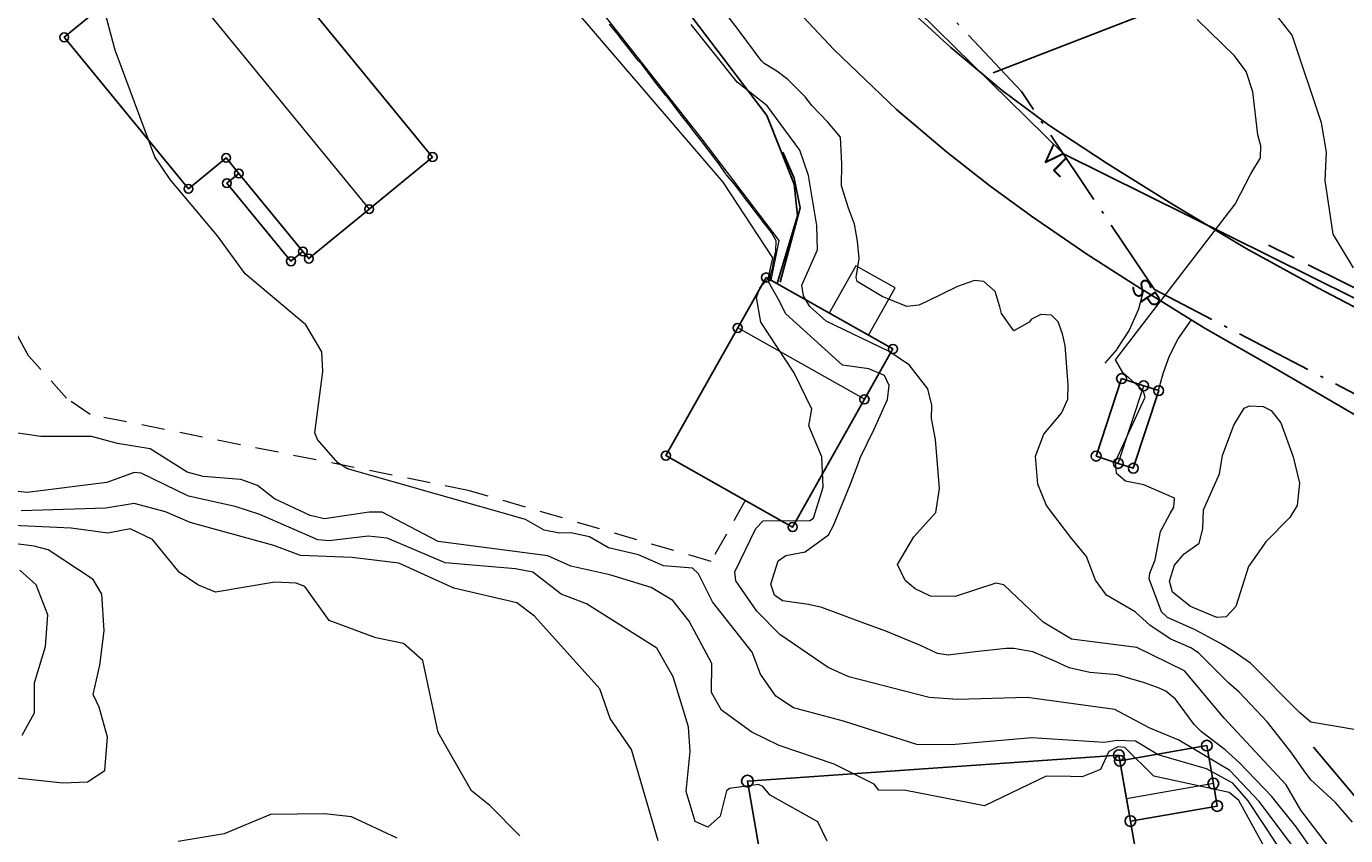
# Model space of a CAD drawing. Header units: metres. Extents: x 0 to 385757, y 0 to 6885278.
# Tile 11 of 108: x 308617 to 308702, y 6884050 to 6884103. Entities that reach past the tile are written whole.
import ezdxf

# ---------------------------------------------------------------- set-up
doc = ezdxf.new("R2010")
doc.units = ezdxf.units.M
for name, pattern in [('Overvann', [6, 5, -1]), ('Spillvann', [7, 5, -0.9, 0.2, -0.9]), ('STVEGKANT', [2.5, 1.5, -1])]:
    doc.linetypes.add(name, pattern=pattern)
for name, color, linetype, lineweight in [('_Hjelpelinjer', 7, 'Continuous', 0), ('K--DI---05061--Veranda-HUSDIV', 8, 'Continuous', 9), ('K--DI---05081--Taksprang-HUSDIV', 8, 'Continuous', 9), ('K--DI---06002--MurLoddrett-STMUR', 8, 'STREK MED BDS208', 9), ('K--DI---07007--AnnetVegarealAvgrensning-STVEGKANT', 252, 'STVEGKANT', 20), ('K--DI---07018--Vegdekkekant-VKANT', 250, 'Continuous', 25), ('K--DI---08000--LednTraseseksjon-Over vann', 7, 'Overvann', 25), ('K--DI---08000--LednTraseseksjon-Spillvann', 3, 'Spillvann', 25), ('K--DI---08000--LednTraseseksjon-Vann', 5, 'Continuous', 25), ('K--DI---Høydekurve-KURVE', 8, 'Continuous', 9), ('K--DI---Høydekurve-TKURVE', 7, 'Continuous', 20), ('K--DI---Mønelinje-HUSDIV', 8, 'Continuous', 9)]:
    doc.layers.add(name, color=color, linetype=linetype, lineweight=lineweight)
for name, color, linetype in [('K--DI---', 7, 'Continuous'), ('K--DI---05009--TaksprangBunn', 9, 'Continuous'), ('K--DI---05014--Takkant-HUS_PRIKK', 8, 'Continuous'), ('K--DI---09111--KantUtsnitt', 9, 'Continuous'), ('K--DI---Gjerde', 9, 'Continuous'), ('K--DI---LednTraseseksjon-SP-Sosiinfo', 9, 'Continuous'), ('K--DI---LednTraseseksjon-VL-Sosiinfo', 9, 'Continuous'), ('K--DI---VegAnnenAvgrensning', 9, 'Continuous')]:
    doc.layers.add(name, color=color, linetype=linetype)
doc.layers.add('K--DI---HUS_PRIKK', color=7, linetype='Continuous', true_color=0x000000)
doc.styles.add('Focus CAT', font='isocpeur.ttf')
doc.styles.get("Standard").update_dxf_attribs({"font": 'isocpeur.ttf'})
doc.linetypes.add('STREK MED BDS208', pattern='A,3.5,[208,BDS.shx,S=128,R=0,X=0,Y=0]', length=3.5)
doc.dimstyles.new('Civil Tools', dxfattribs={"dimtxt": 2.5, "dimasz": 3, "dimexe": 0, "dimexo": 0, "dimgap": 2, "dimtad": 1, "dimdec": 0, "dimzin": 0, "dimdsep": 46, "dimtxsty": 'Standard', "dimblk1": 'OBLIQUE', "dimblk2": 'OBLIQUE', "dimsah": 1, "dimtsz": 1.5, "dimcen": 4, "dimadec": 0, "dimazin": 0, "dimtfac": 1, "dimtdec": 4, "dimtix": 1, "dimtmove": 0, "dimatfit": 3, "dimfxl": 1, "dimtolj": 1, "dimtzin": 0, "dimarcsym": 0})

# ---------------------------------------------------------------- blocks, each defined once
blk = doc.blocks.new('BDS199')
at = {"layer": 'K--DI---'}
blk.add_circle((0, 0), 5, dxfattribs=at)
blk = doc.blocks.new('*D137')
at = {"layer": '_Hjelpelinjer', "color": 0, "linetype": 'Continuous', "lineweight": -2, "transparency": 16777216}
for p, q in [((308693.227, 6884473.63), (308693.227, 6884475.455)), ((308693.563, 6884473.03), (308693.227, 6884473.63)), ((308693.563, 6884472.403), (308693.563, 6884473.03))]:
    blk.add_line(p, q, dxfattribs=at)
at = {"layer": 'Defpoints', "color": 0, "linetype": 'Continuous', "transparency": 16777216}
for p in [(308693.227, 6884474.23), (308693.563, 6884472.403), (0, 0)]:
    blk.add_point(p, dxfattribs=at)
at = {"layer": '_Hjelpelinjer', "color": 0, "linetype": 'Continuous', "transparency": 16777216, "insert": (308692.902, 6884474.943), "char_height": 0.25, "attachment_point": 5, "rotation": 90}
blk.add_mtext('\\A1;308694', dxfattribs=at)
blk = doc.blocks.new('_Oblique')
at = {"color": 0, "linetype": 'ByBlock', "lineweight": -2}
blk.add_line((-0.5, -0.5), (0.5, 0.5), dxfattribs=at)
blk = doc.blocks.new('*D139')
at = {"layer": '_Hjelpelinjer', "color": 0, "linetype": 'Continuous', "lineweight": -2, "transparency": 16777216}
for p, q in [((308692.525, 6884448.538), (308693.125, 6884449.535)), ((308693.125, 6884449.535), (308695.175, 6884449.535)), ((308690.483, 6884448.538), (308692.525, 6884448.538))]:
    blk.add_line(p, q, dxfattribs=at)
at = {"layer": 'Defpoints', "color": 0, "linetype": 'Continuous', "transparency": 16777216}
for p in [(308693.725, 6884449.535), (308690.483, 6884448.538), (0, 0)]:
    blk.add_point(p, dxfattribs=at)
at = {"layer": '_Hjelpelinjer', "color": 0, "linetype": 'Continuous', "transparency": 16777216, "insert": (308694.55, 6884449.86), "char_height": 0.25, "attachment_point": 5}
blk.add_mtext('\\A1;6884449', dxfattribs=at)
blk = doc.blocks.new('*D141')
at = {"layer": '_Hjelpelinjer', "color": 0, "linetype": 'Continuous', "lineweight": -2, "transparency": 16777216}
for p, q in [((308672.527, 6884476.776), (308672.527, 6884478.576)), ((308672.247, 6884476.475), (308672.527, 6884476.776)), ((308672.247, 6884475.875), (308672.247, 6884476.475))]:
    blk.add_line(p, q, dxfattribs=at)
at = {"layer": 'Defpoints', "color": 0, "linetype": 'Continuous', "transparency": 16777216}
for p in [(308672.527, 6884477.376), (308672.247, 6884475.875), (0, 0)]:
    blk.add_point(p, dxfattribs=at)
at = {"layer": '_Hjelpelinjer', "color": 0, "linetype": 'Continuous', "transparency": 16777216, "insert": (308672.202, 6884478.076), "char_height": 0.25, "attachment_point": 5, "rotation": 90}
blk.add_mtext('\\A1;308672', dxfattribs=at)

msp = doc.modelspace()

# ---------------------------------------------------------------- linework, layer by layer
at = {"layer": 'K--DI---05009--TaksprangBunn', "linetype": 'Continuous', "elevation": 15.56}
msp.add_lwpolyline([(308630.41, 6884093.06), (308634.55, 6884088.02)], dxfattribs=at)
at = {"layer": 'K--DI---05009--TaksprangBunn', "linetype": 'Continuous'}
msp.add_polyline3d([(308687.33, 6884055.14, 12.09), (308688.01, 6884051.25, 12.74)], dxfattribs=at)
at = {"layer": 'K--DI---05014--Takkant-HUS_PRIKK'}
for points in [[(308634.55, 6884088.02, 16.97), (308634.93, 6884087.56, 16.97), (308638.83, 6884090.76, 19.13), (308642.93, 6884094.12, 16.97), (308629.57, 6884110.41, 16.97), (308625.47, 6884107.05, 19.13), (308621.57, 6884103.85, 16.97), (308619.13, 6884101.85, 15.61), (308627.16, 6884092.07, 15.62), (308629.59, 6884094.07, 16.97), (308630.41, 6884093.06, 16.97)], [(308630.41, 6884093.06, 15.56), (308629.64, 6884092.43, 15.08), (308633.78, 6884087.39, 15.08), (308634.55, 6884088.02, 15.56)], [(308664.48, 6884086.34, 17.23), (308672.67, 6884081.73, 17.23), (308670.83, 6884078.48, 19.43), (308666.19, 6884070.23, 16.01), (308658, 6884074.84, 16.01), (308662.64, 6884083.09, 19.43), (308664.48, 6884086.34, 17.23)], [(308687.44, 6884079.82, 20.16), (308685.8, 6884074.81, 20.16), (308687.23, 6884074.34, 20.73), (308688.2, 6884074.03, 20.16), (308689.84, 6884079.04, 20.16), (308688.87, 6884079.35, 20.73), (308687.44, 6884079.82, 20.16)], [(308688.01, 6884051.25, 13.15), (308693.62, 6884052.22, 13.15), (308693.37, 6884053.67, 13.69), (308692.95, 6884056.12, 13.15), (308687.33, 6884055.14, 13.15)], [(308664.74, 6884045.34, 13.04), (308663.27, 6884053.83, 11.62), (308687.27, 6884055.5, 12.03), (308687.33, 6884055.14, 12.09)], [(308688.01, 6884051.25, 12.74), (308688.33, 6884049.37, 13.05)]]:
    msp.add_polyline3d(points, dxfattribs=at)
at = {"layer": 'K--DI---05061--Veranda-HUSDIV', "elevation": 17.28, "flags": 128}
msp.add_lwpolyline([(308671.09, 6884082.62), (308672.81, 6884085.67), (308670.28, 6884087.09), (308668.56, 6884084.04), (308671.09, 6884082.62)], dxfattribs=at)
at = {"layer": 'K--DI---05081--Taksprang-HUSDIV', "elevation": 16.97, "flags": 128}
msp.add_lwpolyline([(308630.41, 6884093.06), (308634.55, 6884088.02)], dxfattribs=at)
at = {"layer": 'K--DI---05081--Taksprang-HUSDIV'}
msp.add_polyline3d([(308688.01, 6884051.25, 13.15), (308687.75, 6884052.69, 13.69), (308687.33, 6884055.14, 13.15)], dxfattribs=at)
at = {"layer": 'K--DI---06002--MurLoddrett-STMUR'}
msp.add_polyline3d([(308637.8, 6884123.43, 15.34), (308645.34, 6884114.28, 15.34), (308652.81, 6884104.82, 15.59), (308660.32, 6884095.28, 15.59), (308665.3, 6884088.73, 15.59), (308664.78, 6884086.17, 15.35)], dxfattribs=at)
at = {"layer": 'K--DI---07007--AnnetVegarealAvgrensning-STVEGKANT'}
for points in [[(308645.22, 6884072.6, 13.22), (308620.81, 6884077.49, 12.98), (308619.28, 6884078.55, 12.93), (308616.83, 6884081.28, 12.94), (308613.46, 6884087.38, 12.94), (308612.14, 6884089.66, 12.94), (308610.65, 6884091.22, 12.95), (308607.29, 6884094.21, 12.93), (308604.47, 6884095.54, 12.75), (308602.02, 6884097.14, 12.76), (308601.5, 6884098.13, 12.69), (308601.01, 6884100, 12.71), (308601.64, 6884101.18, 12.67), (308609.96, 6884108.7, 12.81), (308618.25, 6884115.33, 12.99), (308625.97, 6884121.32, 13.6), (308628.06, 6884119.13, 13.55)], [(308688.85, 6884085.52, 17.77), (308688.53, 6884084.29, 17.87), (308687.93, 6884082.95, 17.99), (308687.11, 6884081.67, 17.99), (308686.36, 6884080.81, 17.99)], [(308691.93, 6884083.61, 17.87), (308691.07, 6884082.37, 18), (308690.52, 6884081.26, 18.03), (308690.12, 6884080.19, 18.07), (308689.81, 6884079.05, 18.09)], [(308663.13, 6884071.95, 13.26), (308660.92, 6884068.01, 13.26), (308645.22, 6884072.6, 13.22)]]:
    msp.add_polyline3d(points, dxfattribs=at)
at = {"layer": 'K--DI---07018--Vegdekkekant-VKANT'}
for points in [[(308638.91, 6884140.99, 16.86), (308641.16, 6884137.43, 16.96), (308644.84, 6884131.67, 16.97), (308647.74, 6884127.32, 17.11), (308650.9, 6884122.84, 17.28), (308654.62, 6884117.78, 17.31), (308658.26, 6884113.08, 17.36), (308661.74, 6884108.86, 17.4), (308665.53, 6884104.61, 17.53), (308668.88, 6884101.05, 17.65), (308672.91, 6884097.2, 17.65), (308676.12, 6884094.45, 17.65), (308678.93, 6884092.26, 17.69), (308681.63, 6884090.31, 17.7), (308685.19, 6884087.84, 17.7), (308688.66, 6884085.64, 17.76), (308688.85, 6884085.52, 17.77)], [(308673.23, 6884104.1, 17.56), (308676.42, 6884101.19, 17.6), (308679.72, 6884098.42, 17.63), (308682.74, 6884096.18, 17.71), (308686.52, 6884093.71, 17.77), (308690.68, 6884091.1, 17.8), (308695.5, 6884088.21, 17.82), (308700.12, 6884085.67, 17.99), (308704.24, 6884083.52, 18.07)], [(308691.93, 6884083.61, 17.87), (308692.88, 6884083.02, 17.91), (308697.34, 6884080.5, 18.12), (308703.23, 6884077.06, 18.48), (308703.97, 6884076.67, 18.48)]]:
    msp.add_polyline3d(points, dxfattribs=at)
at = {"layer": 'K--DI---08000--LednTraseseksjon-Over vann'}
msp.add_lwpolyline([(308752.38, 6884068.36), (308733.66, 6884071.95), (308714.71, 6884079.59), (308696.94, 6884088.44)], dxfattribs=at)
at = {"layer": 'K--DI---08000--LednTraseseksjon-Spillvann'}
for points in [[(308680.97, 6884098.35), (308666.41, 6884113.82), (308659.98, 6884120.37), (308649.08, 6884135.59), (308646.25, 6884140.08)], [(308711.9, 6884073.93), (308689.56, 6884085.57), (308680.97, 6884098.35)]]:
    msp.add_lwpolyline(points, dxfattribs=at)
at = {"layer": 'K--DI---08000--LednTraseseksjon-Vann'}
for points in [[(308679.14, 6884099.55), (308731.12, 6884119.65)], [(308715.82, 6884078.4), (308683.68, 6884094.32), (308674.27, 6884103.55)]]:
    msp.add_lwpolyline(points, dxfattribs=at)
at = {"layer": 'K--DI---09111--KantUtsnitt', "linetype": 'Continuous'}
for points in [[(308638.91, 6884140.99, 16.86), (308641.16, 6884137.43, 16.96), (308644.84, 6884131.67, 16.97), (308647.74, 6884127.32, 17.11), (308650.9, 6884122.84, 17.28), (308654.62, 6884117.78, 17.31), (308658.26, 6884113.08, 17.36), (308661.74, 6884108.86, 17.4), (308665.53, 6884104.61, 17.53), (308668.88, 6884101.05, 17.65), (308672.91, 6884097.2, 17.65), (308676.12, 6884094.45, 17.65), (308678.93, 6884092.26, 17.69), (308681.63, 6884090.31, 17.7), (308685.19, 6884087.84, 17.7), (308688.66, 6884085.64, 17.76), (308688.85, 6884085.52, 17.77)], [(308673.23, 6884104.1, 17.56), (308676.42, 6884101.19, 17.6), (308679.72, 6884098.42, 17.63), (308682.74, 6884096.18, 17.71), (308686.52, 6884093.71, 17.77), (308690.68, 6884091.1, 17.8), (308695.5, 6884088.21, 17.82), (308700.12, 6884085.67, 17.99), (308704.24, 6884083.52, 18.07)], [(308688.85, 6884085.52, 17.77), (308691.93, 6884083.61, 17.87)], [(308691.93, 6884083.61, 17.87), (308692.88, 6884083.02, 17.91), (308697.34, 6884080.5, 18.12), (308703.23, 6884077.06, 18.48), (308703.97, 6884076.67, 18.48)]]:
    msp.add_polyline3d(points, dxfattribs=at)
at = {"layer": 'K--DI---Gjerde', "linetype": 'Continuous'}
for points in [[(308632.44, 6884124.05, 16.75), (308640.55, 6884128.5, 17.68), (308652.16, 6884113.08, 17.74), (308664.52, 6884096.81, 17.76), (308666.29, 6884092.36, 17.66), (308666.5, 6884090.33, 17.58), (308665.18, 6884085.95, 17.44)], [(308665.38, 6884086.04, 17.07), (308666.67, 6884090.85, 17.09), (308666.29, 6884092.76, 17.13), (308665.55, 6884094.44, 17.12)], [(308699.84, 6884056.02, 18.76), (308705.45, 6884049.37, 18.33), (308706.61, 6884043.48, 17.91)]]:
    msp.add_polyline3d(points, dxfattribs=at)
at = {"layer": 'K--DI---Høydekurve-KURVE', "flags": 128}
for points, elevation in [([(308699.01, 6884048.96), (308696.33, 6884052.52), (308694.43, 6884054.52), (308691.14, 6884056.48), (308689.22, 6884057.26), (308687.01, 6884058.45), (308681.34, 6884059.22), (308676.84, 6884059.09), (308675.02, 6884059.22), (308669.81, 6884060.57), (308668.49, 6884061.17), (308665.37, 6884063.29), (308663.87, 6884064.79), (308662.52, 6884066.75), (308662.45, 6884067.33), (308663.82, 6884070.14), (308664.29, 6884070.64), (308667.29, 6884070.66), (308667.53, 6884070.8), (308668.16, 6884072.8), (308668.07, 6884074.77), (308667.23, 6884076.77), (308667.42, 6884077.85), (308666.28, 6884080.18), (308664.13, 6884083.46), (308663.86, 6884085.06), (308664.1, 6884085.72), (308664.61, 6884086.26), (308664.9, 6884087.61), (308661.71, 6884092.49), (308635.65, 6884122.85)], 14), ([(308698.32, 6884048.48), (308695.62, 6884052.55), (308694.62, 6884053.7), (308692.92, 6884054.62), (308689.8, 6884055.53), (308688.34, 6884056.4), (308687.15, 6884056.46), (308686.31, 6884056.32), (308681.65, 6884056.62), (308676.45, 6884056.16), (308674.22, 6884056.2), (308669.47, 6884057.7), (308666.24, 6884058.55), (308665.1, 6884059.31), (308664.12, 6884060.74), (308663.58, 6884062.15), (308661.02, 6884065.4), (308660.11, 6884067.22), (308659.71, 6884067.57), (308657.84, 6884067.73), (308656.23, 6884068.44), (308654.29, 6884068.9), (308653.06, 6884069.61), (308651.86, 6884069.86), (308651.12, 6884069.83), (308650.14, 6884070.04), (308648.93, 6884070.72), (308637.44, 6884073.99), (308636.8, 6884074.37), (308635.49, 6884075.88), (308635.33, 6884076.31), (308635.84, 6884080.27), (308635.77, 6884081.54), (308634.74, 6884083.28), (308630.81, 6884086.58), (308629.04, 6884089.03), (308625.98, 6884092.67), (308624.99, 6884094.13), (308622.42, 6884101.03), (308621.41, 6884104.81)], 13), ([(308702.37, 6884051.18), (308701.26, 6884052.45), (308699.67, 6884053.91), (308699.24, 6884054.5), (308698.44, 6884055.64), (308696.87, 6884057.63), (308695.03, 6884059.57), (308694.37, 6884060.16), (308692.41, 6884062.11), (308691.92, 6884062.43), (308690.63, 6884062.99), (308689.29, 6884063.87), (308688.32, 6884064.75), (308686.47, 6884065.83), (308685.76, 6884066.81), (308685.18, 6884068.32), (308684.17, 6884069.56), (308682.58, 6884071.63), (308682.04, 6884073), (308681.88, 6884074.8), (308682.42, 6884076.22), (308683.57, 6884077.58), (308683.96, 6884078.48), (308684, 6884079.41), (308683.79, 6884081.96), (308683.63, 6884082.7), (308683.35, 6884083.47), (308682.92, 6884083.92), (308682.22, 6884083.95), (308681.63, 6884083.65), (308681.47, 6884083.45), (308680.47, 6884082.91), (308679.68, 6884084.01), (308679.57, 6884084.44), (308679.28, 6884085.43), (308678.55, 6884086.08), (308677.94, 6884086.15), (308676.85, 6884085.76), (308674.87, 6884084.8), (308674.35, 6884084.56), (308673.56, 6884084.48), (308671.97, 6884085.11), (308670.35, 6884086.09), (308670.29, 6884086.34), (308670.48, 6884087.58), (308670.39, 6884088.68), (308670.18, 6884089.78), (308669.8, 6884090.81), (308669.34, 6884092.26), (308669.36, 6884093.69), (308669.29, 6884095.4), (308668.47, 6884096.38), (308667.43, 6884097.45), (308667, 6884098), (308665.88, 6884099.12), (308665.16, 6884099.66), (308664.35, 6884100.17), (308664.15, 6884100.36), (308663.24, 6884101.6), (308662.61, 6884102.45), (308660.69, 6884104.93)], 17), ([(308702.6, 6884057.14), (308699.67, 6884057.63), (308698.94, 6884058.25), (308695.77, 6884061.44), (308694.65, 6884062.22), (308693.84, 6884062.72), (308692.2, 6884063.6), (308690.4, 6884064.39), (308690.03, 6884064.76), (308689.22, 6884066.89), (308689.27, 6884067.25), (308689.61, 6884068.11), (308689.95, 6884069.94), (308690.58, 6884071.1), (308690.82, 6884071.51), (308690.87, 6884072.09), (308688.88, 6884072.95), (308687.7, 6884073.2), (308687.11, 6884073.68), (308687.05, 6884074.46), (308688.96, 6884078.61), (308688.84, 6884079.05), (308687.52, 6884080.22), (308687.05, 6884081.02), (308694.79, 6884091.07), (308695.79, 6884093.04), (308696.42, 6884094.07), (308696.43, 6884094.85), (308696.24, 6884095.55), (308695.91, 6884098.33), (308695.49, 6884099.64), (308694.73, 6884100.66), (308692.33, 6884103)], 18), ([(308702.43, 6884086.97), (308701.1, 6884089.14), (308700.6, 6884092.61), (308700.67, 6884094.43), (308700.35, 6884096.33), (308698.47, 6884101.99), (308697.03, 6884103.79)], 19), ([(308700.76, 6884049.68), (308699.03, 6884051.95), (308698.07, 6884053.58), (308694.07, 6884057.9), (308691.5, 6884060.95), (308688.43, 6884062.46), (308684.2, 6884062.99), (308682.37, 6884064.08), (308679.83, 6884066.5), (308679.31, 6884066.6), (308676.69, 6884065.75), (308675.09, 6884065.77), (308674.1, 6884066.25), (308673.46, 6884066.78), (308672.97, 6884067.82), (308674.01, 6884069.59), (308675.45, 6884071.16), (308675.67, 6884072.73), (308675.41, 6884075.88), (308675.15, 6884077.24), (308675.19, 6884078.1), (308674.92, 6884079.15), (308673.72, 6884080.7), (308672.39, 6884081.59), (308668.35, 6884083.52), (308667.29, 6884084.48), (308666.89, 6884085.17), (308666.78, 6884085.84), (308667.8, 6884088.12), (308667.75, 6884089.7), (308667.21, 6884092.92), (308666.66, 6884094.57), (308664.55, 6884097.42), (308662.6, 6884098.95), (308659.64, 6884102.68)], 16), ([(308696.58, 6884078.01), (308697.11, 6884077.76), (308697.72, 6884076.96), (308698.52, 6884074.77), (308698.93, 6884073.06), (308698.78, 6884071.63), (308698.32, 6884070.84), (308696.75, 6884069.28), (308695.65, 6884067.68), (308694.83, 6884065.11), (308694.2, 6884064.44), (308693.6, 6884064.4), (308691.89, 6884065.1), (308690.74, 6884066.03), (308690.53, 6884066.73), (308690.87, 6884067.77), (308691.49, 6884068.5), (308692.46, 6884069.19), (308692.69, 6884070.11), (308692.74, 6884071.34), (308693.76, 6884073.67), (308693.96, 6884074.84), (308694.7, 6884076.81), (308695.36, 6884077.91), (308695.7, 6884078.05), (308696.58, 6884078.01)], 19), ([(308697.76, 6884047.6), (308695.02, 6884052.58), (308694.39, 6884053.09), (308689.53, 6884054.14), (308687.66, 6884056), (308687.19, 6884056.05), (308686.62, 6884055.74), (308686.07, 6884054.57), (308684.9, 6884054.1), (308684.15, 6884054.12), (308682.57, 6884054.14), (308678.58, 6884052.23), (308673.5, 6884053.22), (308671.76, 6884053.25), (308671.45, 6884053.64), (308668.88, 6884054.93), (308665.32, 6884056.12), (308663.55, 6884056.98), (308661.59, 6884058.41), (308660.95, 6884059.54), (308660.96, 6884061.42), (308659.51, 6884064.16), (308658.46, 6884065.49), (308657.05, 6884066.32), (308654.38, 6884067.14), (308651.87, 6884067.71), (308650.37, 6884068.37), (308643.28, 6884069.3), (308639.66, 6884071.19), (308638.82, 6884071.19), (308635.94, 6884070.76), (308635.02, 6884070.98), (308632.71, 6884072.05), (308631.61, 6884072.92), (308630.55, 6884073.3), (308628.1, 6884073.49), (308627.07, 6884073.77), (308624.68, 6884075.28), (308622.57, 6884075.62), (308620.9, 6884076.08), (308617.62, 6884076.07), (308615.56, 6884076.38)], 12), ([(308668.42, 6884049.94), (308667.82, 6884051.19), (308664.73, 6884052.93), (308664.27, 6884053.49), (308663.98, 6884053.6), (308662.11, 6884053.36), (308661.91, 6884053.21), (308661.5, 6884051.56), (308660.7, 6884050.86), (308659.89, 6884051.21), (308659.32, 6884053.16), (308659.56, 6884055.73), (308659.47, 6884057.34), (308658.48, 6884060.55), (308657.41, 6884062.41), (308652.88, 6884065.27), (308651.23, 6884065.9), (308649.4, 6884067.32), (308648.28, 6884067.54), (308643.75, 6884067.92), (308640, 6884069.51), (308638.77, 6884069.64), (308636.25, 6884069.35), (308635.51, 6884069.4), (308631.76, 6884071.05), (308630.18, 6884071.55), (308627.16, 6884072.22), (308624.09, 6884073.71), (308623.64, 6884073.76), (308621.88, 6884073.1), (308616.73, 6884072.46), (308614.96, 6884072.65)], 11), ([(308648.57, 6884050.3), (308646.63, 6884052.26), (308645.45, 6884053.21), (308643.29, 6884056.97), (308642.29, 6884061.61), (308641.04, 6884062.72), (308639.27, 6884063.07), (308636.25, 6884064.2), (308634.68, 6884066.4), (308634.12, 6884066.61), (308632.73, 6884066.68), (308628.9, 6884066.02), (308627.77, 6884066.51), (308626.56, 6884067.31), (308624.83, 6884069.42), (308623.4, 6884070.12), (308621.94, 6884069.84), (308619.57, 6884070.16), (308615.38, 6884070.35)], 9), ([(308615.62, 6884054.09), (308619.03, 6884053.72), (308620.64, 6884053.79), (308621.76, 6884054.52), (308621.92, 6884056.67), (308621.38, 6884058.61), (308621.01, 6884059.43), (308621.44, 6884061.31), (308621.71, 6884063.52), (308621.57, 6884065.9), (308620.99, 6884066.85), (308618.1, 6884068.76), (308617.19, 6884069), (308613.32, 6884069.49)], 8), ([(308616.42, 6884056.8), (308617.21, 6884058.23), (308617.21, 6884060.18), (308617.91, 6884062.52), (308618.08, 6884064.57), (308617.32, 6884066.5), (308616.27, 6884067.44)], 7), ([(308640.63, 6884050.15), (308637.7, 6884051.53), (308635.94, 6884051.71), (308632.46, 6884051.68), (308629.46, 6884050.43), (308626.49, 6884049.93)], 8)]:
    msp.add_lwpolyline(points, dxfattribs=dict(at, elevation=elevation))
at = {"layer": 'K--DI---Høydekurve-TKURVE', "flags": 128}
for points, elevation in [([(308699.72, 6884049.46), (308698.72, 6884050.87), (308697.39, 6884052.53), (308697.14, 6884052.84), (308695.07, 6884055), (308694.13, 6884055.85), (308692.6, 6884057.01), (308692.13, 6884057.48), (308690.92, 6884059.12), (308690.31, 6884059.63), (308689.88, 6884059.82), (308688.92, 6884060.18), (308687.15, 6884060.68), (308685.4, 6884060.84), (308684.05, 6884061.14), (308683.12, 6884061.57), (308681.71, 6884062.18), (308680.49, 6884062.39), (308679.99, 6884062.38), (308677.98, 6884062.18), (308676.24, 6884061.97), (308675.55, 6884062.07), (308674.44, 6884062.59), (308672.2, 6884063.51), (308670.61, 6884064.08), (308668.07, 6884065.03), (308667.21, 6884065.23), (308665.53, 6884065.47), (308665.02, 6884065.83), (308664.78, 6884066.55), (308665.25, 6884068.06), (308665.76, 6884068.4), (308667, 6884068.63), (308668.51, 6884069.72), (308668.84, 6884070.34), (308669.91, 6884072.96), (308670.5, 6884074.54), (308670.56, 6884074.71), (308671.01, 6884075.63), (308671.43, 6884076.5), (308671.85, 6884077.41), (308672.32, 6884078.46), (308672.42, 6884079.36), (308672.12, 6884080.02), (308671.11, 6884080.44), (308669.42, 6884080.69), (308665.76, 6884083.99), (308665.27, 6884084.93), (308664.63, 6884086.07), (308664.68, 6884086.23), (308664.87, 6884086.86), (308664.9, 6884087.03), (308664.93, 6884087.2), (308665.07, 6884087.88), (308665.1, 6884088.07), (308665.12, 6884088.7), (308664.82, 6884089.25), (308664.67, 6884089.45), (308664.25, 6884089.99), (308664.1, 6884090.19), (308663.69, 6884090.72), (308663.54, 6884090.92), (308663.13, 6884091.45), (308662.98, 6884091.65), (308662.56, 6884092.19), (308662.41, 6884092.39), (308662.01, 6884092.86), (308661.94, 6884092.94), (308661.81, 6884093.13), (308661.45, 6884093.65), (308661.3, 6884093.85), (308660.88, 6884094.39), (308660.73, 6884094.59), (308660.32, 6884095.13), (308660.17, 6884095.32), (308659.74, 6884095.86), (308659.58, 6884096.06), (308659.15, 6884096.61), (308659, 6884096.8), (308658.58, 6884097.37), (308658.49, 6884097.5), (308658.1, 6884097.99), (308658, 6884098.1), (308657.85, 6884098.28), (308657.42, 6884098.82), (308657.27, 6884099.01), (308656.84, 6884099.59), (308656.77, 6884099.68), (308656.43, 6884100.14), (308656.26, 6884100.32), (308656.11, 6884100.49), (308655.68, 6884101.04), (308655.53, 6884101.23), (308655.1, 6884101.77), (308654.95, 6884101.96), (308654.51, 6884102.51), (308654.36, 6884102.71)], 15), ([(308657.51, 6884049.98), (308655.78, 6884055.87), (308654.39, 6884057.88), (308653.73, 6884059.79), (308649.51, 6884064.47), (308648.37, 6884065.33), (308644.3, 6884066.28), (308640.75, 6884067.89), (308637.74, 6884068.26), (308634.4, 6884068.4), (308632.68, 6884069.05), (308627.27, 6884070.53), (308625.67, 6884071.21), (308623.64, 6884071.75), (308621.81, 6884071.45), (308616.35, 6884071.27)], 10)]:
    msp.add_lwpolyline(points, dxfattribs=dict(at, elevation=elevation))
at = {"layer": 'K--DI---Mønelinje-HUSDIV', "flags": 128}
for points, elevation in [([(308625.47, 6884107.05), (308638.83, 6884090.76)], 19.13), ([(308670.83, 6884078.48), (308662.64, 6884083.09)], 19.43), ([(308687.23, 6884074.34), (308688.87, 6884079.35)], 20.73), ([(308693.37, 6884053.67), (308687.75, 6884052.69)], 13.69)]:
    msp.add_lwpolyline(points, dxfattribs=dict(at, elevation=elevation))
at = {"layer": 'K--DI---VegAnnenAvgrensning', "linetype": 'Continuous'}
msp.add_polyline3d([(308688.85, 6884085.52, 17.77), (308691.93, 6884083.61, 17.87)], dxfattribs=at)

# ---------------------------------------------------------------- block references
at = {"layer": 'K--DI---HUS_PRIKK', "linetype": 'Continuous'}
for p, xscale, yscale, rotation in [((308619.13, 6884101.85, 15.61), 0.05684096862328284, 0.05684096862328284, 309.3881651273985), ((308629.59, 6884094.07, 16.97), 0.05687262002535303, 0.05687262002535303, 309.0724958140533), ((308642.93, 6884094.12, 16.97), 0.05684407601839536, 0.05684407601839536, 129.3563791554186), ((308629.64, 6884092.43, 15.08), 0.05683975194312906, 0.05683975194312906, 309.4006606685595), ((308630.41, 6884093.06, 16.97), 0.05687262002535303, 0.05687262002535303, 309.0724958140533), ((308630.41, 6884093.06, 15.56), 0.05685068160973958, 0.05685068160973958, 219.289406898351), ((308627.16, 6884092.07, 15.62), 0.05683440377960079, 0.05683440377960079, 39.45592665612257), ((308638.83, 6884090.76, 19.13), 0.05684617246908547, 0.05684617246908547, 39.33503662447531), ((308633.78, 6884087.39, 15.08), 0.05685068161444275, 0.05685068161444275, 39.28940685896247), ((308634.55, 6884088.02, 16.97), 0.05682451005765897, 0.05682451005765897, 309.5596679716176), ((308634.55, 6884088.02, 15.56), 0.05685068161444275, 0.05685068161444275, 39.28940685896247), ((308634.93, 6884087.56, 16.97), 0.05684280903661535, 0.05684280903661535, 39.36931723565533), ((308664.48, 6884086.34, 17.23), 0.05873942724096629, 0.05873942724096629, 330.6256418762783), ((308664.48, 6884086.34, 17.23), 0.05873942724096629, 0.05873942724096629, 330.6256418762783), ((308662.64, 6884083.09, 19.43), 0.05869886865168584, 0.05869886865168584, 60.48346334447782), ((308672.67, 6884081.73, 17.23), 0.05869886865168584, 0.05869886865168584, 240.4834633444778), ((308687.44, 6884079.82, 20.16), 0.06341766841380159, 0.06341766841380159, 251.8743835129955), ((308687.44, 6884079.82, 20.16), 0.06341766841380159, 0.06341766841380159, 251.8743835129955), ((308688.87, 6884079.35, 20.73), 0.06337926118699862, 0.06337926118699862, 161.8057883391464), ((308689.84, 6884079.04, 20.16), 0.06364574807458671, 0.06364574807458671, 162.2767633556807), ((308670.83, 6884078.48, 19.43), 0.05874513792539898, 0.05874513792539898, 240.6455438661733), ((308658, 6884074.84, 16.01), 0.05874513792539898, 0.05874513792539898, 60.64554386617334), ((308685.8, 6884074.81, 20.16), 0.06337926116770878, 0.06337926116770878, 341.8057883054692), ((308687.23, 6884074.34, 20.73), 0.06364574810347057, 0.06364574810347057, 342.276763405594), ((308688.2, 6884074.03, 20.16), 0.06341766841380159, 0.06341766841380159, 71.87438351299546), ((308666.19, 6884070.23, 16.01), 0.05873942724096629, 0.05873942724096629, 150.6256418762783), ((308692.95, 6884056.12, 13.15), 0.06914915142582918, 0.06914915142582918, 189.8916197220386), ((308687.27, 6884055.5, 12.03), 0.06951728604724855, 0.06951728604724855, 279.4623222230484), ((308687.33, 6884055.14, 13.15), 0.06914915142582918, 0.06914915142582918, 189.8916197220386), ((308687.33, 6884055.14, 12.09), 0.06951728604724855, 0.06951728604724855, 279.4623222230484), ((308663.27, 6884053.83, 11.62), 0.07497633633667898, 0.07497633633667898, 3.980415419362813), ((308693.37, 6884053.67, 13.69), 0.06928890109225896, 0.06928890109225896, 99.7275785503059), ((308693.62, 6884052.22, 13.15), 0.0692420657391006, 0.0692420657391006, 99.78240703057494), ((308688.01, 6884051.25, 13.15), 0.06921874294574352, 0.06921874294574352, 9.809765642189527), ((308688.01, 6884051.25, 12.74), 0.0693468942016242, 0.0693468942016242, 279.6598930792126)]:
    msp.add_blockref('BDS199', p, dxfattribs=dict(at, xscale=xscale, yscale=yscale, rotation=rotation))

# ---------------------------------------------------------------- texts
at = {"layer": 'K--DI---LednTraseseksjon-SP-Sosiinfo', "linetype": 'Continuous', "insert": (308689.56, 6884085.57), "char_height": 1.25, "attachment_point": 2, "rotation": 303.906783, "style": 'Focus CAT'}
msp.add_mtext('SP', dxfattribs=at)
at = {"layer": 'K--DI---LednTraseseksjon-VL-Sosiinfo', "linetype": 'Continuous', "insert": (308683.68, 6884094.32), "char_height": 1.25, "attachment_point": 2, "rotation": 315.553268, "style": 'Focus CAT'}
msp.add_mtext('VL', dxfattribs=at)

# ---------------------------------------------------------------- dimensions: what is measured, and where the dimension line sits
at = {"layer": '_Hjelpelinjer', "linetype": 'Continuous'}
for feature_location, offset, dtype, picture, middle in [((308672.2466, 6884475.8752), (0.2804, 1.5012), 1, '*D141', (308672.2019, 6884478.0765)), ((308693.5633, 6884472.4034), (-0.336, 1.827), 1, '*D137', (308692.9023, 6884474.943)), ((308690.4832, 6884448.5382), (3.242, 0.997), 0, '*D139', (308694.5501, 6884449.8602))]:
    dim = msp.add_ordinate_dim(feature_location=feature_location, offset=offset, dtype=dtype, origin=(0, 0), dimstyle='Civil Tools', override={"dimscale": 0.1}, dxfattribs=at)
    dim.commit()
    dim.dimension.update_dxf_attribs({"geometry": picture, "text_midpoint": middle})

doc.saveas('drawing.dxf')
